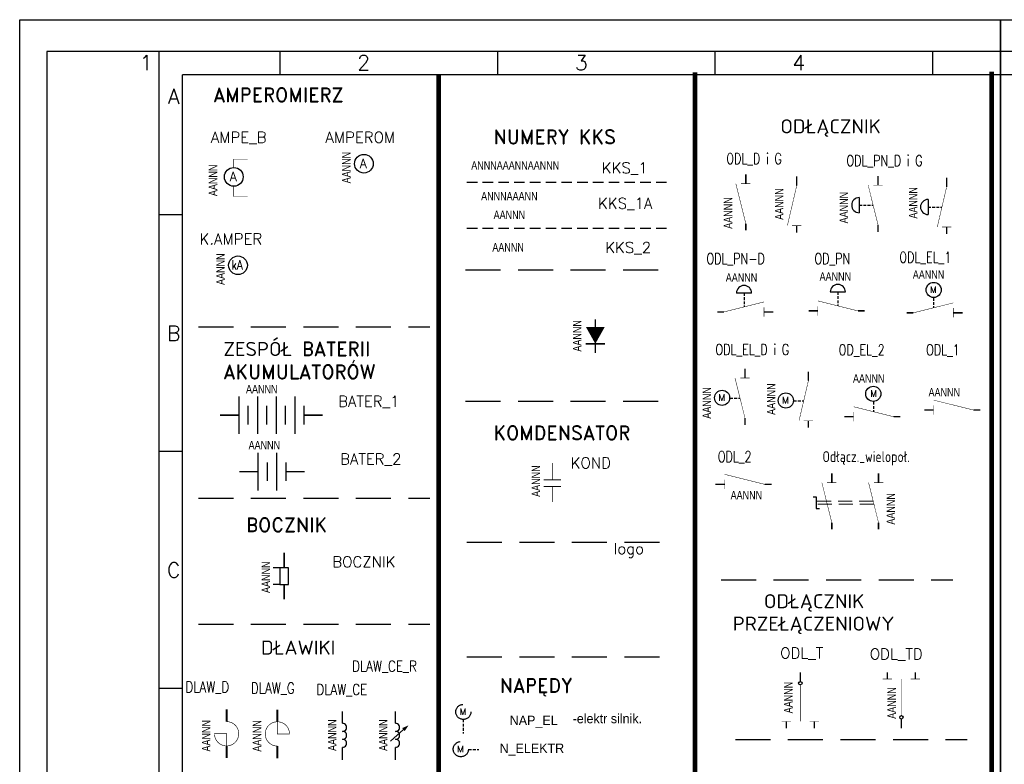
# Model space of a CAD drawing. Header units: millimetres. Extents: x 947 to 1808, y 151 to 525.
# Tile 2 of 27: x 947 to 1158, y 288 to 448. Entities that reach past the tile are written whole.
import ezdxf
from ezdxf.enums import TextEntityAlignment as Align

# ---------------------------------------------------------------- set-up
doc = ezdxf.new("R2010")
doc.units = ezdxf.units.MM
doc.header["$LTSCALE"] = 15
doc.linetypes.add('DASHED', pattern=[0.75, 0.5, -0.25])
doc.layers.add('E-Przerywana', color=7, linetype='DASHED')
doc.layers.add('KKS_1', color=7, linetype='Continuous', lineweight=5)
doc.styles.add('ADESK1', font='romans', dxfattribs={"bigfont": 'bigfont'})
doc.styles.add('ROMAND', font='romand.shx')

# ---------------------------------------------------------------- blocks, each defined once
blk = doc.blocks.new('A3-grafiko')
at = {"color": 5, "linetype": 'Continuous'}
for p, q in [((24, 0), (24, 287)), ((405, 282), (29, 282)), ((29, 36.6), (29, 282))]:
    blk.add_line(p, q, dxfattribs=at)
at = {"color": 5}
for p, q in [((49.86, 287), (49.86, 282)), ((96.45, 287), (96.45, 282)), ((143.03, 287), (143.03, 282)), ((143.03, 287), (143.03, 282.2)), ((189.62, 287), (189.62, 282)), ((29, 252.03), (24, 252.03)), ((29, 201.35), (24, 201.35)), ((29, 150.68), (24, 150.68))]:
    blk.add_line(p, q, dxfattribs=at)
at = {"color": 5, "linetype": 'Continuous'}
blk.add_lwpolyline([(0, 0), (410, 0), (410, 287), (0, 287)], close=True, dxfattribs=at)
at = {"color": 5, "style": 'ADESK1'}
for s, p in [('1', (21.23, 282.98)), ('2', (67.82, 282.98)), ('3', (114.41, 282.98)), ('4', (160.99, 282.98)), ('A', (27.14, 275.77)), ('B', (27.14, 225.09)), ('C', (27.14, 174.41))]:
    blk.add_text(s, height=3.2, dxfattribs=at).set_placement(p, align=Align.CENTER)
at = {"color": 250, "style": 'ROMAND', "width": 0.9}
for tag, p, height in [('OPRACOWAŁ', (37.1, 33.56), 2), ('DATA1', (83.57, 32.98), 2), ('ZMIANA1', (109.38, 33.46), 2), ('ZMIANA2', (155.38, 33.46), 2), ('ZMIANA3', (201.38, 33.46), 2), ('RODZAJ_DOK', (249.47, 33.04), 2.24), ('BRANŻA', (290.24, 33.04), 2.24), ('OZN_DOK1', (326.14, 32.25), 2.24), ('NAZWA_ZAKŁADU', (375.8, 32.73), 2.24), ('SPRAWDZIŁ', (37.1, 29.56), 2), ('ZM1_WPROW', (104.85, 29.7), 2), ('ZM2_WPROW', (150.85, 29.7), 2), ('ZM3_WPROW', (196.85, 29.7), 2), ('DATA2', (83.57, 28.98), 2), ('DATA', (136.06, 29.29), 2), ('DATA', (182.06, 29.29), 2), ('DATA', (228.06, 29.29), 2), ('OZN_DOK2', (326.14, 28.41), 2.24), ('NAZWA_OBIEKTU', (375.8, 28.31), 2.24), ('ZATWIERDZIŁ', (37.1, 25.56), 2), ('ZM1_ZATW', (104.85, 25.7), 2), ('ZM2_ZATW', (150.85, 25.7), 2), ('ZM3_ZATW', (196.85, 25.7), 2), ('DATA3', (83.57, 24.98), 2), ('DATA', (136.06, 25.29), 2), ('DATA', (182.06, 25.29), 2), ('DATA', (228.06, 25.29), 2), ('NAZWA_PRAC', (337.12, 22.56), 2.24), ('OPIS_ZM_1', (98.41, 19.26), 1.5), ('OPIS_ZM_2', (144.41, 19.26), 1.5), ('OPIS_ZM_3', (190.41, 19.26), 1.5), ('OPIS_ZM_1', (98.41, 16.76), 1.5), ('OPIS_ZM_2', (144.41, 16.76), 1.5), ('OPIS_ZM_3', (190.41, 16.76), 1.5), ('1:1', (368.28, 15.07), 2.24), ('1', (392.03, 15.36), 2.24), ('144', (401.64, 16), 2.24), ('OPIS_ZM_1', (98.41, 14.26), 1.5), ('OPIS_ZM_2', (144.41, 14.26), 1.5), ('OPIS_ZM_3', (190.41, 14.26), 1.5), ('00', (381.56, 12.67), 2.24), ('A3', (368.28, 6.92), 2.24), ('APLIKACJA', (392.03, 7.2), 2)]:
    blk.add_attdef(tag, p, '', height=height, dxfattribs=at)
at = {"color": 1, "style": 'ROMAND'}
for tag, p, height, width in [('TYTUL_1', (249.41, 28.34), 2.24, 0.9), ('TYTUL_2', (249.41, 25.22), 2.24, 0.9), ('TYTUL_3', (249.41, 22.18), 2.24, 0.9), ('PLIK', (37.72, 6.22), 1.8, 0.8)]:
    blk.add_attdef(tag, p, '', height=height, dxfattribs=dict(at, width=width))
blk.add_attdef('NUMER_RYS', text='', height=2.34, dxfattribs=at).set_placement((403.57, 22.95), align=Align.RIGHT)
at = {"color": 250, "style": 'ROMAND', "width": 0.9, "flags": 2}
for tag, p in [('ZAMAWIAJĄCY', (36.8, 20.95)), ('NR_UMOWY', (36.8, 15.67)), ('NAZWA_PROJEKTU', (36.8, 10.73))]:
    blk.add_attdef(tag, p, '', height=2.24, dxfattribs=at)
at = {"color": 1, "style": 'ROMAND', "width": 0.9}
blk.add_attdef('NR_DOK', text='', height=2.55, dxfattribs=at).set_placement((341.16, 12.86), align=Align.CENTER)
blk = doc.blocks.new('KKS_1')
at = {"layer": 'KKS_1', "color": 7, "width": 0.8}
blk.add_attdef('KKS_1_PEŁNY', (0.24, 0.41), '', height=1.8, dxfattribs=at)
at = {"layer": 'KKS_1', "color": 7, "width": 0.8, "flags": 1}
blk.add_attdef('OPIS', (0.25, -1.68), '', height=1.5, dxfattribs=at)
blk = doc.blocks.new('KKS_1A')
at = {"layer": 'KKS_1', "color": 7, "width": 0.8}
for tag, p in [('KKS_1_POCZ', (9.35, 0.84)), ('KKS_1_KONIEC', (9.35, -3.16))]:
    blk.add_attdef(tag, text='', height=1.8, dxfattribs=at).set_placement(p, align=Align.CENTER)
at = {"layer": 'KKS_1', "color": 7, "width": 0.8, "flags": 1}
blk.add_attdef('KKS_1_PEŁNY', text='', height=2.5, dxfattribs=at).set_placement((9.35, -6.16), align=Align.CENTER)
blk.add_attdef('OPIS', (0.14, -8.66), '', height=1.5, dxfattribs=at)
blk = doc.blocks.new('KKS_2')
at = {"layer": 'KKS_1', "color": 7, "width": 0.8, "flags": 1}
for tag, p, height in [('KKS_1_PEŁNY', (0.34, 4.79), 2.5), ('OPIS', (0.35, -1.71), 1.5)]:
    blk.add_attdef(tag, p, '', height=height, dxfattribs=at)
at = {"layer": 'KKS_1', "color": 7, "width": 0.8}
blk.add_attdef('KKS_1_KONIEC', (0.34, 0.79), '', height=1.8, dxfattribs=at)
blk = doc.blocks.new('NAP_EL')
blk.add_circle((0, 4.6), 1.62)
at = {"layer": 'E-Przerywana', "ltscale": 0.08}
blk.add_line((0, 2.98), (0, 0), dxfattribs=at)
at = {"style": 'ROMAND'}
blk.add_text('M', height=1.4, dxfattribs=at).set_placement((-0.79, 3.96))
blk = doc.blocks.new('N_ELEKTR')
blk.add_circle((-3.83, 0.06), 1.62)
at = {"layer": 'E-Przerywana', "ltscale": 0.08}
blk.add_line((-2.13, 0), (0, 0), dxfattribs=at)
at = {"style": 'ROMAND'}
blk.add_text('M', height=1.4, dxfattribs=at).set_placement((-4.62, -0.59))
blk = doc.blocks.new('ODŁ_D')
for points, const_width in [([(0, 0), (0, -1.98)], 0.3), ([(0, -10.54), (-2.13, -1.98)], 0.1), ([(-1, -1.98), (1, -1.98)], 0.1), ([(0, -10.54), (0, -12)], 0.3)]:
    blk.add_lwpolyline(points, dxfattribs=dict(const_width=const_width))
at = {"layer": 'KKS_1', "color": 7, "width": 0.8, "flags": 1}
for tag, p, height in [('KKS_1_PEŁNY', (-6.91, -14), 2.5), ('OPIS', (-0.41, -13.98), 1.5)]:
    blk.add_attdef(tag, p, '', height=height, rotation=90, dxfattribs=at)
at = {"layer": 'KKS_1', "color": 7, "width": 0.8}
blk.add_attdef('KKS_1_KONIEC', (-2.91, -11.63), '', height=1.8, rotation=90, dxfattribs=at)
blk = doc.blocks.new('ODŁ_G')
for points, const_width in [([(0, 0), (0, -1.98)], 0.3), ([(0, -1.98), (-2, -10.54)], 0.1), ([(-1, -10.54), (1, -10.54)], 0.1), ([(0, -10.54), (0, -12)], 0.3)]:
    blk.add_lwpolyline(points, dxfattribs=dict(const_width=const_width))
at = {"layer": 'KKS_1', "color": 7, "width": 0.8, "flags": 1}
for tag, p, height in [('KKS_1_PEŁNY', (-6.85, -9.28), 2.5), ('OPIS', (-0.35, -9.26), 1.5)]:
    blk.add_attdef(tag, p, '', height=height, rotation=90, dxfattribs=at)
at = {"layer": 'KKS_1', "color": 7, "width": 0.8}
blk.add_attdef('KKS_1_KONIEC', (-2.85, -9.28), '', height=1.8, rotation=90, dxfattribs=at)
blk = doc.blocks.new('AMPE_B')
at = {"const_width": 0.1}
for points in [[(0, 0), (-2.96, 0), (-2.96, -1.81)], [(0, -8), (-2.96, -8), (-2.96, -5.8)]]:
    blk.add_lwpolyline(points, dxfattribs=at)
blk.add_circle((-2.94, -3.8), 2)
at = {"style": 'ROMAND'}
blk.add_text('A', height=2, dxfattribs=at).set_placement((-3.83, -4.73))
at = {"layer": 'KKS_1', "color": 7, "width": 0.8, "flags": 1}
for tag, p, height in [('KKS_1_PEŁNY', (-10.5, -7.91), 2.5), ('OPIS', (-4, -7.9), 1.5)]:
    blk.add_attdef(tag, p, '', height=height, rotation=90, dxfattribs=at)
at = {"layer": 'KKS_1', "color": 7, "width": 0.8}
blk.add_attdef('KKS_1_KONIEC', (-6.5, -7.91), '', height=1.8, rotation=90, dxfattribs=at)
blk = doc.blocks.new('AMPEROM')
blk.add_circle((0, 0), 2)
at = {"style": 'ROMAND'}
blk.add_text('A', height=2, dxfattribs=at).set_placement((-0.9, -0.93))
at = {"layer": 'KKS_1', "color": 7, "width": 0.8, "flags": 1}
for tag, p, height in [('KKS_1_PEŁNY', (-6.86, -4.2), 2.5), ('OPIS', (-0.36, -4.18), 1.5)]:
    blk.add_attdef(tag, p, '', height=height, rotation=90, dxfattribs=at)
at = {"layer": 'KKS_1', "color": 7, "width": 0.8}
blk.add_attdef('KKS_1_KONIEC', (-2.86, -4.2), '', height=1.8, rotation=90, dxfattribs=at)
blk = doc.blocks.new('BATER_1')
for points in [[(4, 4), (4, -4)], [(8, 4), (8, -4)], [(12, 4), (12, -4)], [(16, 4), (16, -4)]]:
    blk.add_lwpolyline(points)
at = {"const_width": 0.3}
for points in [[(6, 2), (6, -2)], [(10, 2), (10, -2)], [(14, 2), (14, -2)], [(18, 2), (18, -2)], [(4, 0), (0, 0)], [(18, 0), (22, 0)]]:
    blk.add_lwpolyline(points, dxfattribs=at)
at = {"layer": 'KKS_1', "color": 7, "width": 0.8, "flags": 1}
for tag, p, height in [('KKS_1_PEŁNY', (5.56, 8.67), 2.5), ('OPIS', (5.58, 2.17), 1.5)]:
    blk.add_attdef(tag, p, '', height=height, dxfattribs=at)
at = {"layer": 'KKS_1', "color": 7, "width": 0.8}
blk.add_attdef('KKS_1_KONIEC', (5.56, 4.67), '', height=1.8, dxfattribs=at)
blk = doc.blocks.new('BATER_2')
for points in [[(4, 4), (4, -4)], [(8, 4), (8, -4)]]:
    blk.add_lwpolyline(points)
at = {"const_width": 0.3}
for points in [[(6, 2), (6, -2)], [(10, 2), (10, -2)], [(0, 0), (4, 0)], [(10, 0), (14, 0)]]:
    blk.add_lwpolyline(points, dxfattribs=at)
at = {"layer": 'KKS_1', "color": 7, "width": 0.8, "flags": 1}
for tag, p, height in [('KKS_1_PEŁNY', (2.05, 8.67), 2.5), ('OPIS', (2.06, 2.17), 1.5)]:
    blk.add_attdef(tag, p, '', height=height, dxfattribs=at)
at = {"layer": 'KKS_1', "color": 7, "width": 0.8}
blk.add_attdef('KKS_1_KONIEC', (1.99, 4.78), '', height=1.8, dxfattribs=at)
blk = doc.blocks.new('BOCZNIK')
at = {"const_width": 0.3}
for points in [[(0, 0), (0, -3.2)], [(0, -6.8), (0, -10)]]:
    blk.add_lwpolyline(points, dxfattribs=at)
for points in [[(-0.9, -3.2), (-2.35, -3.2)], [(-0.9, -6.8), (-2.35, -6.8)]]:
    blk.add_lwpolyline(points)
blk.add_lwpolyline([(-0.9, -3.2), (-0.9, -6.8), (0.89, -6.8), (0.89, -3.2)], close=True)
at = {"layer": 'KKS_1', "color": 7, "width": 0.8, "flags": 1}
for tag, p, height in [('KKS_1_PEŁNY', (-7.04, -9.69), 2.5), ('OPIS', (-0.54, -9.68), 1.5)]:
    blk.add_attdef(tag, p, '', height=height, rotation=90, dxfattribs=at)
at = {"layer": 'KKS_1', "color": 7, "width": 0.8}
blk.add_attdef('KKS_1_KONIEC', (-3.04, -8.61), '', height=1.8, rotation=90, dxfattribs=at)
blk = doc.blocks.new('DLAW_D')
at = {"const_width": 0.39}
for points in [[(0, -2.6), (0, 0)], [(0, -10.4), (0, -7.8)]]:
    blk.add_lwpolyline(points, dxfattribs=at)
at = {"const_width": 0.13}
blk.add_lwpolyline([(0, -2.6, -2.414214), (-2.6, -5.2), (0, -5.2), (0, -7.8)], format="xyb", dxfattribs=at)
at = {"layer": 'KKS_1', "color": 7, "width": 0.8, "flags": 1}
for tag, p, height in [('KKS_1_PEŁNY', (-7.46, -9.5), 2.5), ('OPIS', (-0.96, -9.49), 1.5)]:
    blk.add_attdef(tag, p, '', height=height, rotation=90, dxfattribs=at)
at = {"layer": 'KKS_1', "color": 7, "width": 0.8}
blk.add_attdef('KKS_1_KONIEC', (-3.46, -9), '', height=1.8, rotation=90, dxfattribs=at)
blk = doc.blocks.new('DLAW_G')
at = {"const_width": 0.39}
for points in [[(0, 0), (0, -2.6)], [(0, -7.8), (0, -10.4)]]:
    blk.add_lwpolyline(points, dxfattribs=at)
at = {"const_width": 0.13}
blk.add_lwpolyline([(0, -7.8, -2.414214), (2.6, -5.2), (0, -5.2), (0, -2.6)], format="xyb", dxfattribs=at)
at = {"layer": 'KKS_1', "color": 7, "width": 0.8, "flags": 1}
for tag, p, height in [('KKS_1_PEŁNY', (-7.46, -9.5), 2.5), ('OPIS', (-0.96, -9.49), 1.5)]:
    blk.add_attdef(tag, p, '', height=height, rotation=90, dxfattribs=at)
at = {"layer": 'KKS_1', "color": 7, "width": 0.8}
blk.add_attdef('KKS_1_KONIEC', (-3.46, -9), '', height=1.8, rotation=90, dxfattribs=at)
blk = doc.blocks.new('KOND')
at = {"const_width": 0.2}
for points in [[(0, 0), (0, -3.6)], [(1.84, -3.6), (-1.84, -3.6)], [(1.84, -5), (-1.84, -5)], [(0, -5), (0, -8.36)]]:
    blk.add_lwpolyline(points, dxfattribs=at)
at = {"layer": 'KKS_1', "color": 7, "width": 0.8, "flags": 1}
for tag, p, height in [('KKS_1_PEŁNY', (-6.35, -7.28), 2.5), ('OPIS', (0.15, -7.27), 1.5)]:
    blk.add_attdef(tag, p, '', height=height, rotation=90, dxfattribs=at)
at = {"layer": 'KKS_1', "color": 7, "width": 0.8}
blk.add_attdef('KKS_1_KONIEC', (-2.63, -7.24), '', height=1.8, rotation=90, dxfattribs=at)
blk = doc.blocks.new('ODL_TD')
for points, const_width in [([(-2, 10.54), (-4, 10.54)], 0.1), ([(-3, 10.54), (-3, 12)], 0.3), ([(0, 2.71), (0, 10.54)], 0.1), ([(2, 10.54), (4, 10.54)], 0.1), ([(3, 10.54), (3, 12)], 0.3), ([(0, 0), (0, 1.98)], 0.3)]:
    blk.add_lwpolyline(points, dxfattribs=dict(const_width=const_width))
blk.add_circle((0, 2.35), 0.364)
at = {"layer": 'KKS_1', "color": 7, "width": 0.8, "flags": 1}
for tag, p, height in [('KKS_1_PEŁNY', (-5.19, 2.04), 2.5), ('OPIS', (1.31, 2.05), 1.5)]:
    blk.add_attdef(tag, p, '', height=height, rotation=90, dxfattribs=at)
at = {"layer": 'KKS_1', "color": 7, "width": 0.8}
blk.add_attdef('KKS_1_KONIEC', (-1.19, 2.04), '', height=1.8, rotation=90, dxfattribs=at)
blk = doc.blocks.new('ODL_T')
for points, const_width in [([(0, 0), (0, -1.98)], 0.3), ([(0, -2.71), (0, -10.54)], 0.1), ([(-2, -10.54), (-4, -10.54)], 0.1), ([(-3, -10.54), (-3, -12)], 0.3), ([(2, -10.54), (4, -10.54)], 0.1), ([(3, -10.54), (3, -12)], 0.3)]:
    blk.add_lwpolyline(points, dxfattribs=dict(const_width=const_width))
blk.add_circle((0, -2.35), 0.364)
at = {"layer": 'KKS_1', "color": 7, "width": 0.8, "flags": 1}
for tag, p, height in [('KKS_1_PEŁNY', (-5.67, -8.79), 2.5), ('OPIS', (0.83, -8.78), 1.5)]:
    blk.add_attdef(tag, p, '', height=height, rotation=90, dxfattribs=at)
at = {"layer": 'KKS_1', "color": 7, "width": 0.8}
blk.add_attdef('KKS_1_KONIEC', (-1.67, -8.79), '', height=1.8, rotation=90, dxfattribs=at)
blk = doc.blocks.new('ODL_PN_D')
blk.add_line((-4.04, -4.64), (-4.04, -7.89))
for points, const_width in [([(0, 0), (0, -1.98)], 0.3), ([(0, -10.54), (-2.13, -1.98)], 0.1), ([(-1, -1.98), (1, -1.98)], 0.1), ([(0, -10.54), (0, -12)], 0.3)]:
    blk.add_lwpolyline(points, dxfattribs=dict(const_width=const_width))
blk.add_arc((-4.04, -6.26), 1.62, 90, 270)
at = {"layer": 'E-Przerywana', "ltscale": 0.08}
blk.add_line((-4.04, -6.26), (-1.06, -6.26), dxfattribs=at)
at = {"layer": 'KKS_1', "color": 7, "width": 0.8, "flags": 1}
for tag, p, height in [('KKS_1_PEŁNY', (-10.46, -13.04), 2.5), ('OPIS', (-3.96, -13.03), 1.5)]:
    blk.add_attdef(tag, p, '', height=height, rotation=90, dxfattribs=at)
at = {"layer": 'KKS_1', "color": 7, "width": 0.8}
blk.add_attdef('KKS_1_KONIEC', (-6.46, -10.17), '', height=1.8, rotation=90, dxfattribs=at)
blk = doc.blocks.new('ODL_PN_G')
blk.add_line((-3.98, -4.64), (-3.98, -7.89))
for points, const_width in [([(0, 0), (0, -1.98)], 0.3), ([(0, -1.98), (-2, -10.54)], 0.1), ([(-1, -10.54), (1, -10.54)], 0.1), ([(0, -10.54), (0, -12)], 0.3)]:
    blk.add_lwpolyline(points, dxfattribs=dict(const_width=const_width))
blk.add_arc((-3.98, -6.26), 1.62, 90, 270)
at = {"layer": 'E-Przerywana', "ltscale": 0.08}
blk.add_line((-3.98, -6.26), (-1, -6.26), dxfattribs=at)
at = {"layer": 'KKS_1', "color": 7, "width": 0.8, "flags": 1}
for tag, p, height in [('KKS_1_PEŁNY', (-10.28, -9.28), 2.5), ('OPIS', (-3.78, -9.26), 1.5)]:
    blk.add_attdef(tag, p, '', height=height, rotation=90, dxfattribs=at)
at = {"layer": 'KKS_1', "color": 7, "width": 0.8}
blk.add_attdef('KKS_1_KONIEC', (-6.28, -8.74), '', height=1.8, rotation=90, dxfattribs=at)
blk = doc.blocks.new('ODL_EL_D')
for points, const_width in [([(0, 0), (0, -1.98)], 0.3), ([(0, -10.54), (-2.13, -1.98)], 0.1), ([(-1, -1.98), (1, -1.98)], 0.1), ([(0, -10.54), (0, -12)], 0.3)]:
    blk.add_lwpolyline(points, dxfattribs=dict(const_width=const_width))
blk.add_circle((-4.9, -6.2), 1.62)
at = {"layer": 'E-Przerywana', "ltscale": 0.08}
blk.add_line((-3.19, -6.26), (-1.06, -6.26), dxfattribs=at)
at = {"style": 'ROMAND'}
blk.add_text('M', height=1.4, dxfattribs=at).set_placement((-5.68, -6.85))
at = {"layer": 'KKS_1', "color": 7, "width": 0.8, "flags": 1}
for tag, p, height in [('KKS_1_PEŁNY', (-11.28, -14), 2.5), ('OPIS', (-4.78, -13.98), 1.5)]:
    blk.add_attdef(tag, p, '', height=height, rotation=90, dxfattribs=at)
at = {"layer": 'KKS_1', "color": 7, "width": 0.8}
blk.add_attdef('KKS_1_KONIEC', (-7.28, -10.67), '', height=1.8, rotation=90, dxfattribs=at)
blk = doc.blocks.new('ODL_EL_G')
for points, const_width in [([(0, 0), (0, -1.98)], 0.3), ([(0, -1.98), (-2, -10.54)], 0.1), ([(-1, -10.54), (1, -10.54)], 0.1), ([(0, -10.54), (0, -12)], 0.3)]:
    blk.add_lwpolyline(points, dxfattribs=dict(const_width=const_width))
blk.add_circle((-4.83, -6.2), 1.62)
at = {"layer": 'E-Przerywana', "ltscale": 0.08}
blk.add_line((-3.13, -6.26), (-1, -6.26), dxfattribs=at)
at = {"style": 'ROMAND'}
blk.add_text('M', height=1.4, dxfattribs=at).set_placement((-5.62, -6.85))
at = {"layer": 'KKS_1', "color": 7, "width": 0.8, "flags": 1}
for tag, p, height in [('KKS_1_PEŁNY', (-11.06, -9.28), 2.5), ('OPIS', (-4.56, -9.26), 1.5)]:
    blk.add_attdef(tag, p, '', height=height, rotation=90, dxfattribs=at)
at = {"layer": 'KKS_1', "color": 7, "width": 0.8}
blk.add_attdef('KKS_1_KONIEC', (-7.06, -9.28), '', height=1.8, rotation=90, dxfattribs=at)
blk = doc.blocks.new('ODL_EL_1')
for points, const_width in [([(1.46, 0), (10.02, 2.13)], 0.1), ([(1.46, 0), (0, 0)], 0.3), ([(12, 0), (10.02, 0)], 0.3), ([(10.02, 1), (10.02, -1)], 0.1)]:
    blk.add_lwpolyline(points, dxfattribs=dict(const_width=const_width))
blk.add_circle((5.8, 4.9), 1.62)
at = {"layer": 'E-Przerywana', "ltscale": 0.08}
blk.add_line((5.74, 3.19), (5.74, 1.06), dxfattribs=at)
at = {"style": 'ROMAND'}
blk.add_text('M', height=1.4, dxfattribs=at).set_placement((5.01, 4.25))
at = {"layer": 'KKS_1', "color": 7, "width": 0.8, "flags": 1}
for tag, p, height in [('KKS_1_PEŁNY', (-2, 11.28), 2.5), ('OPIS', (-1.98, 4.78), 1.5)]:
    blk.add_attdef(tag, p, '', height=height, dxfattribs=at)
at = {"layer": 'KKS_1', "color": 7, "width": 0.8}
blk.add_attdef('KKS_1_KONIEC', (1.33, 7.28), '', height=1.8, dxfattribs=at)
blk = doc.blocks.new('OD_PN')
blk.add_line((4.64, 4.04), (7.89, 4.04))
for points, const_width in [([(10.54, 0), (1.98, 2.13)], 0.1), ([(0, 0), (1.98, 0)], 0.3), ([(1.98, 1), (1.98, -1)], 0.1), ([(10.54, 0), (12, 0)], 0.3)]:
    blk.add_lwpolyline(points, dxfattribs=dict(const_width=const_width))
blk.add_arc((6.26, 4.04), 1.62, 0, 180)
at = {"layer": 'E-Przerywana', "ltscale": 0.08}
blk.add_line((6.26, 4.04), (6.26, 1.06), dxfattribs=at)
at = {"layer": 'KKS_1', "color": 7, "width": 0.8, "flags": 1}
for tag, p, height in [('KKS_1_PEŁNY', (-0.52, 10.46), 2.5), ('OPIS', (-0.51, 3.96), 1.5)]:
    blk.add_attdef(tag, p, '', height=height, dxfattribs=at)
at = {"layer": 'KKS_1', "color": 7, "width": 0.8}
blk.add_attdef('KKS_1_KONIEC', (2.35, 6.46), '', height=1.8, dxfattribs=at)
blk = doc.blocks.new('OD_EL_2')
for points, const_width in [([(10.54, 0), (1.98, 2.13)], 0.1), ([(0, 0), (1.98, 0)], 0.3), ([(1.98, 1), (1.98, -1)], 0.1), ([(10.54, 0), (12, 0)], 0.3)]:
    blk.add_lwpolyline(points, dxfattribs=dict(const_width=const_width))
blk.add_circle((6.2, 4.9), 1.62)
at = {"layer": 'E-Przerywana', "ltscale": 0.08}
blk.add_line((6.26, 3.19), (6.26, 1.06), dxfattribs=at)
at = {"style": 'ROMAND', "text_generation_flag": 2}
blk.add_text('M', height=1.4, dxfattribs=at).set_placement((6.99, 4.25))
at = {"layer": 'KKS_1', "color": 7, "width": 0.8, "flags": 1}
for tag, p, height in [('KKS_1_PEŁNY', (-1.48, 11.28), 2.5), ('OPIS', (-1.46, 4.78), 1.5)]:
    blk.add_attdef(tag, p, '', height=height, dxfattribs=at)
at = {"layer": 'KKS_1', "color": 7, "width": 0.8}
blk.add_attdef('KKS_1_KONIEC', (1.85, 7.28), '', height=1.8, dxfattribs=at)
blk = doc.blocks.new('ODL_1')
for points, const_width in [([(10.54, 0), (1.98, 2.13)], 0.1), ([(0, 0), (1.98, 0)], 0.3), ([(1.98, 1), (1.98, -1)], 0.1), ([(10.54, 0), (12, 0)], 0.3)]:
    blk.add_lwpolyline(points, dxfattribs=dict(const_width=const_width))
at = {"layer": 'KKS_1', "color": 7, "width": 0.8, "flags": 1}
for tag, p, height in [('KKS_1_PEŁNY', (-1.48, 6.91), 2.5), ('OPIS', (-1.46, 0.41), 1.5)]:
    blk.add_attdef(tag, p, '', height=height, dxfattribs=at)
at = {"layer": 'KKS_1', "color": 7, "width": 0.8}
blk.add_attdef('KKS_1_KONIEC', (0.9, 2.91), '', height=1.8, dxfattribs=at)
blk = doc.blocks.new('ODL_2')
for points, const_width in [([(10.54, 0), (1.98, 2.13)], 0.1), ([(0, 0), (1.98, 0)], 0.3), ([(1.98, 1), (1.98, -1)], 0.1), ([(10.54, 0), (12, 0)], 0.3)]:
    blk.add_lwpolyline(points, dxfattribs=dict(const_width=const_width))
at = {"layer": 'KKS_1', "color": 7, "width": 0.8, "flags": 1}
for tag, p, height in [('KKS_1_PEŁNY', (-1.48, 0.38), 2.5), ('OPIS', (-2.16, -3.51), 1.5)]:
    blk.add_attdef(tag, p, '', height=height, dxfattribs=at)
at = {"layer": 'KKS_1', "color": 7, "width": 0.8}
blk.add_attdef('KKS_1_KONIEC', (3.24, -3.22), '', height=1.8, dxfattribs=at)
blk = doc.blocks.new('DLAW_CE')
at = {"const_width": 0.3}
for points in [[(0, 0), (0, -2.6)], [(0, -7.67), (0, -10.4)]]:
    blk.add_lwpolyline(points, dxfattribs=at)
for centre in [(0.05, -3.45), (0.05, -5.14), (0.05, -6.83)]:
    blk.add_arc(centre, 0.847, 266.8463, 93.1537)
at = {"layer": 'KKS_1', "color": 7, "width": 0.8, "flags": 1}
for tag, p, height in [('KKS_1_PEŁNY', (-5.29, -8.97), 2.5), ('OPIS', (1.21, -8.96), 1.5)]:
    blk.add_attdef(tag, p, '', height=height, rotation=90, dxfattribs=at)
at = {"layer": 'KKS_1', "color": 7, "width": 0.8}
blk.add_attdef('KKS_1_KONIEC', (-1.29, -8.47), '', height=1.8, rotation=90, dxfattribs=at)
blk = doc.blocks.new('DLAW_CE_R')
at = {"const_width": 0.3}
for points in [[(0, 0), (0, -2.6)], [(0, -7.67), (0, -10.4)]]:
    blk.add_lwpolyline(points, dxfattribs=at)
blk.add_lwpolyline([(-1.06, -6.39), (1.72, -3.91)])
blk.add_lwpolyline([(1.72, -3.91, 0.85, 0, 0), (2.81, -3, 0, 0, 0)], format="xyseb")
for centre in [(0.05, -3.45), (0.05, -5.14), (0.05, -6.83)]:
    blk.add_arc(centre, 0.847, 266.8463, 93.1537)
at = {"layer": 'KKS_1', "color": 7, "width": 0.8, "flags": 1}
for tag, p, height in [('KKS_1_PEŁNY', (-5.29, -8.97), 2.5), ('OPIS', (1.21, -8.96), 1.5)]:
    blk.add_attdef(tag, p, '', height=height, rotation=90, dxfattribs=at)
at = {"layer": 'KKS_1', "color": 7, "width": 0.8}
blk.add_attdef('KKS_1_KONIEC', (-1.7, -8.47), '', height=1.8, rotation=90, dxfattribs=at)
blk = doc.blocks.new('K.AMPER')
blk.add_circle((0, -2), 2)
at = {"style": 'ROMAND', "width": 0.8}
blk.add_text('kA', height=2, dxfattribs=at).set_placement((-1.4, -2.93))
at = {"layer": 'KKS_1', "color": 7, "width": 0.8, "flags": 1}
for tag, p, height in [('KKS_1_PEŁNY', (-6.86, -6.2), 2.5), ('OPIS', (-0.36, -6.18), 1.5)]:
    blk.add_attdef(tag, p, '', height=height, rotation=90, dxfattribs=at)
at = {"layer": 'KKS_1', "color": 7, "width": 0.8}
blk.add_attdef('KKS_1_KONIEC', (-2.86, -6.2), '', height=1.8, rotation=90, dxfattribs=at)
blk = doc.blocks.new('dioda')
blk.add_lwpolyline([(0, -5.24, 0, 4, 0), (0, -1.67, 4, 4, 0)], format="xyseb")
at = {"const_width": 0.3}
for points in [[(0, -7.19), (0, 0)], [(-2.04, -5.24), (0, -5.24)], [(0, -5.24), (2.04, -5.24)]]:
    blk.add_lwpolyline(points, dxfattribs=at)
at = {"layer": 'KKS_1', "color": 7, "width": 0.8, "flags": 1}
for tag, p, height in [('KKS_1_PEŁNY', (-8.04, -6.96), 2.5), ('OPIS', (-1.54, -6.94), 1.5)]:
    blk.add_attdef(tag, p, '', height=height, rotation=90, dxfattribs=at)
at = {"layer": 'KKS_1', "color": 7, "width": 0.8}
blk.add_attdef('KKS_1_KONIEC', (-4.32, -6.91), '', height=1.8, rotation=90, dxfattribs=at)
blk = doc.blocks.new('Odłącznik wielopołożeniowy')
for p, q in [((-14, -5), (-13.34, -5)), ((-13.34, -5), (-13.34, -7.49)), ((-13.34, -7.49), (-12.67, -7.49))]:
    blk.add_line(p, q)
at = {"linetype": 'DASHED', "lineweight": 15, "ltscale": 0.4}
for p, q in [((-1.14, -5.96), (-13.34, -5.96)), ((-0.99, -6.56), (-13.34, -6.56))]:
    blk.add_line(p, q, dxfattribs=at)
for points, const_width in [([(-10, 0), (-10, -1.98)], 0.3), ([(0, 0), (0, -1.98)], 0.3), ([(-10, -10.54), (-12.13, -1.98)], 0.1), ([(-11, -1.98), (-9, -1.98)], 0.1), ([(0, -10.54), (-2.13, -1.98)], 0.1), ([(-1, -1.98), (1, -1.98)], 0.1), ([(-10, -10.54), (-10, -12)], 0.3), ([(0, -10.54), (0, -12)], 0.3)]:
    blk.add_lwpolyline(points, dxfattribs=dict(const_width=const_width))
at = {"layer": 'KKS_1', "color": 7, "width": 0.8, "flags": 1}
for tag, p, height in [('KKS_1_PEŁNY', (6.65, -13.41), 2.5), ('OPIS', (0.66, -12.16), 1.5)]:
    blk.add_attdef(tag, p, '', height=height, rotation=90, dxfattribs=at)
at = {"layer": 'KKS_1', "color": 7, "width": 0.8}
blk.add_attdef('KKS_1_KONIEC', (3.51, -10.96), '', height=1.8, rotation=90, dxfattribs=at)

msp = doc.modelspace()

# ---------------------------------------------------------------- linework, layer by layer
at = {"linetype": 'DASHED', "ltscale": 0.3}
for p, q in [((1042.48, 412.77), (1085.96, 412.77)), ((1042.48, 402.93), (1085.96, 402.93))]:
    msp.add_line(p, q, dxfattribs=at)
at = {"linetype": 'DASHED'}
for p, q in [((1042.18, 393.95), (1085.65, 393.95)), ((984.98, 381.75), (1034.58, 381.75)), ((1042.18, 365.86), (1085.65, 365.86)), ((984.98, 345.1), (1034.58, 345.1)), ((1042.48, 335.72), (1085.96, 335.72)), ((1096.92, 327.64), (1146.52, 327.64)), ((984.98, 318.13), (1034.58, 318.13)), ((1042.48, 311.13), (1085.96, 311.13)), ((1099.98, 293.48), (1149.59, 293.48))]:
    msp.add_line(p, q, dxfattribs=at)
at = {"const_width": 1}
for points in [[(1091.36, 436.24), (1091.36, 190.32)], [(1154.85, 436.4), (1154.85, 191)], [(1036.47, 435.72), (1036.47, 190.32)]]:
    msp.add_lwpolyline(points, dxfattribs=at)
at = {"layer": 'Defpoints'}
for points in [[(946.72, 447.5), (1156.72, 447.5), (1156.72, 150.5), (946.72, 150.5)], [(1156.72, 447.5), (1366.72, 447.5), (1366.72, 150.5), (1156.72, 150.5)]]:
    msp.add_lwpolyline(points, close=True, dxfattribs=at)

# ---------------------------------------------------------------- block references
msp.add_blockref('A3-grafiko', (952.56, 153.72))
for name, p, values in [('AMPE_B', (995.51, 417.67), {'KKS_1_KONIEC': 'AANNN'}), ('AMPEROM', (1020.43, 416.69), {'KKS_1_KONIEC': 'AANNN'}), ('KKS_1', (1043.18, 415.02), {'KKS_1_PEŁNY': 'ANNNAAANNAANNN'}), ('ODŁ_D', (1102.21, 414.4), {'KKS_1_KONIEC': 'AANNN'}), ('ODŁ_G', (1113.11, 413.96), {'KKS_1_KONIEC': 'AANNN'}), ('ODL_PN_D', (1130.54, 414.09), {'KKS_1_KONIEC': 'AANNN'}), ('ODL_PN_G', (1145.21, 413.68), {'KKS_1_KONIEC': 'AANNN'}), ('KKS_1A', (1042.23, 408.01), {'KKS_1_POCZ': 'ANNNAAANN', 'KKS_1_KONIEC': 'AANNN'}), ('KKS_2', (1047.6, 397.11), {'KKS_1_KONIEC': 'AANNN'}), ('K.AMPER', (993.47, 396.95), {'KKS_1_KONIEC': 'AANNN'}), ('OD_PN', (1115.66, 385.2), {'KKS_1_KONIEC': 'AANNN'}), ('ODL_EL_1', (1136.64, 384.78), {'KKS_1_KONIEC': 'AANNN'}), ('ODL_EL_D', (1102.03, 372.8), {'KKS_1_KONIEC': 'AANNN'}), ('ODL_EL_G', (1115.61, 372.22), {'KKS_1_KONIEC': 'AANNN'}), ('OD_EL_2', (1123.31, 362.55), {'KKS_1_KONIEC': 'AANNN'}), ('BATER_1', (989.63, 362.88), {'KKS_1_KONIEC': 'AANNN'}), ('ODL_1', (1140.44, 363.97), {'KKS_1_KONIEC': 'AANNN'}), ('BATER_2', (993.75, 350.79), {'KKS_1_KONIEC': 'AANNN'}), ('KOND', (1060.78, 352.64), {'KKS_1_KONIEC': 'AANNN'}), ('ODL_2', (1095.72, 348.08), {'KKS_1_KONIEC': 'AANNN'}), ('Odłącznik wielopołożeniowy', (1130.63, 350.42), {'KKS_1_KONIEC': 'AANNN'}), ('BOCZNIK', (1003.36, 333.44), {'KKS_1_KONIEC': 'AANNN'}), ('ODL_T', (1113.88, 307.87), {'KKS_1_KONIEC': 'AANNN'}), ('ODL_TD', (1135.53, 295.87), {'KKS_1_KONIEC': 'AANNN'}), ('DLAW_D', (991.03, 299.9), {'KKS_1_KONIEC': 'AANNN'}), ('DLAW_G', (1001.9, 299.87), {'KKS_1_KONIEC': 'AANNN'}), ('DLAW_CE', (1015.84, 299.5), {'KKS_1_KONIEC': 'AANNN'}), ('DLAW_CE_R', (1027.18, 299.5), {'KKS_1_KONIEC': 'AANNN'})]:
    msp.add_blockref(name, p).add_auto_attribs(values)
at = {"rotation": 270}
msp.add_blockref('ODL_PN_D', (1108.09, 384.98), dxfattribs=at).add_auto_attribs({'KKS_1_KONIEC': 'AANNN'})
ref = msp.add_blockref('dioda', (1069.99, 383.39))
ref.add_attrib('KKS_1_KONIEC', 'AANNN', (1066.99, 376.48), dxfattribs={"layer": 'KKS_1', "color": 7, "height": 1.8, "rotation": 90, "width": 0.8})
at = {"layer": 'E-Przerywana'}
for name, p in [('NAP_EL', (1041.72, 294.78)), ('N_ELEKTR', (1045.02, 291.34))]:
    msp.add_blockref(name, p, dxfattribs=at)

# ---------------------------------------------------------------- texts
at = {"style": 'ROMAND'}
for s, height, p in [('AMPEROMIERZ', 3, (988.17, 429.92)), ('ODŁĄCZNIK', 3, (1109.61, 423.18)), ('NUMERY KKS', 3, (1048.18, 420.95)), ('AMPE_B', 2.34, (987.65, 421.17)), ('AMPEROM', 2.34, (1012.19, 421.17)), ('KKS_1', 2.34, (1071.37, 414.63)), ('KKS_1A', 2.34, (1070.56, 407.04)), ('K.AMPER', 2.34, (985.23, 399.42)), ('KKS_2', 2.34, (1072.11, 397.59)), ('ZESPÓŁ BATERII', 3, (990.35, 375.54)), ('AKUMULATORÓW', 3, (990.35, 370.62)), ('BATER_1', 2.34, (1014.92, 364.67)), ('KOMDENSATOR', 3, (1048.17, 357.62)), ('BATER_2', 2.34, (1015.34, 352.32)), ('KOND', 2.34, (1064.72, 351.5)), ('BOCZNIK', 3, (995.2, 337.94)), ('logo', 2.34, (1073.9, 333.16)), ('BOCZNIK', 2.34, (1013.67, 330.33)), ('ODŁĄCZNIK', 3, (1106.08, 321.57)), ('PRZEŁĄCZENIOWY', 3, (1099.41, 316.77)), ('DŁAWIKI', 3, (998.41, 311.64)), ('ODL_T', 2.34, (1109.58, 310.82)), ('ODL_TD', 2.34, (1128.76, 310.6)), ('NAPĘDY', 3, (1049.53, 303.56))]:
    msp.add_text(s, height=height, dxfattribs=at).set_placement(p)
for s, width, p in [('ODL_D i G', 0.75, (1098.03, 416.61)), ('ODL_PN_D i G', 0.75, (1123.75, 416.17)), ('ODL_PN-D', 0.75, (1093.79, 395.2)), ('OD_PN', 0.75, (1116.9, 395.2)), ('ODL_EL_1', 0.75, (1135.08, 395.5)), ('ODL_EL_D i G', 0.75, (1095.69, 375.76)), ('OD_EL_2', 0.75, (1122.09, 375.69)), ('ODL_1', 0.75, (1140.81, 375.69)), ('ODL_2', 0.75, (1096.21, 352.84)), ('Odłącz._wielopoł.', 0.75, (1118.64, 352.84)), ('DLAW_CE_R', 0.8, (1017.89, 308)), ('DLAW_D', 0.8, (982.2, 303.55)), ('DLAW_G', 0.8, (996.23, 303.3)), ('DLAW_CE', 0.8, (1010.24, 303))]:
    msp.add_text(s, height=2.34, dxfattribs=dict(at, width=width)).set_placement(p)
for s, p in [('NAP_EL', (1051.66, 296.57)), ('-elektr silnik.', (1065.13, 296.95)), ('N_ELEKTR', (1049.49, 290.61))]:
    msp.add_text(s, height=2).set_placement(p)

doc.saveas('drawing.dxf')
